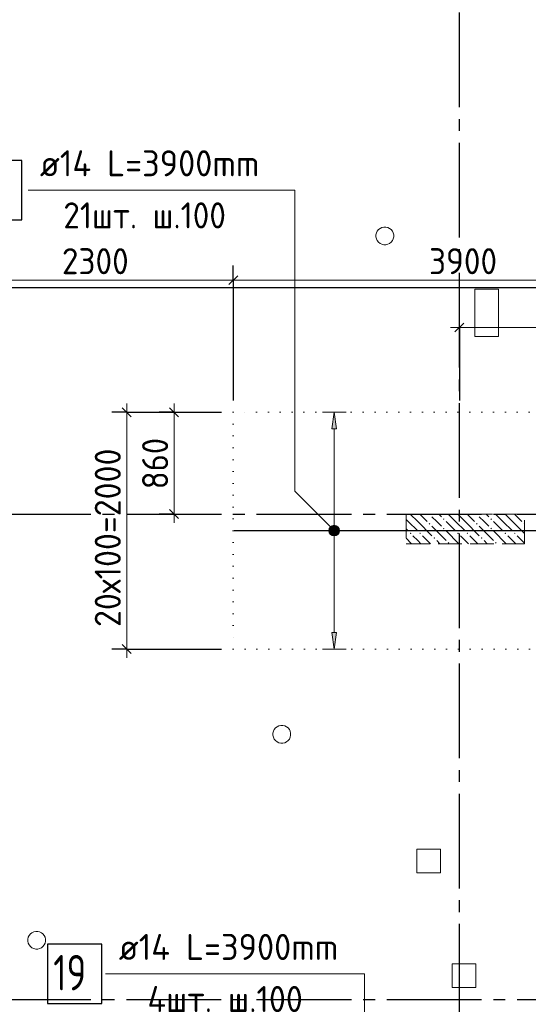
# Model space of a CAD drawing. Header units: millimetres. Extents: x 0 to 59400, y 0 to 42000.
# Tile 13 of 28: x 16099 to 20394, y 28741 to 37058. Entities that reach past the tile are written whole.
import ezdxf

# ---------------------------------------------------------------- set-up
doc = ezdxf.new("R2010")
doc.units = ezdxf.units.MM
for name, pattern in [('______2', [270, 200, -70]), ('______5', [1100, 800, -100, 100, -100]), ('______9', [100, 0, -100])]:
    doc.linetypes.add(name, pattern=pattern)
for name, color, linetype, lineweight in [('Standard', 7, 'Continuous', 25), ('ДОП Верх по Х', 7, 'Continuous', 18), ('ЖБ Перекрытие верхний уровень_1', 7, 'Continuous', 18), ('Позиционная метка номер позиции', 7, 'Continuous', 13), ('Примечания', 7, 'Continuous', 13), ('Размерная линия_ общее', 7, 'Continuous', 13)]:
    doc.layers.add(name, color=color, linetype=linetype, lineweight=lineweight)
doc.layers.add('ЖБ Пилон', color=7, linetype='______2', lineweight=13, true_color=0xa0a0a0)
doc.layers.add('Оси', color=7, linetype='______5', lineweight=13, true_color=0x656565)
doc.styles.add('ISOCPEUR', font='txt')

msp = doc.modelspace()

# ---------------------------------------------------------------- hatches: boundary and pattern name
at = {"layer": 'ДОП Верх по Х', "linetype": 'Continuous', "lineweight": 13, "transparency": 33554687}
msp.add_hatch(color=7, dxfattribs=at).paths.add_polyline_path([(18775.2, 33602), (18755.2, 33742), (18735.2, 33602)])
msp.add_hatch(color=7, dxfattribs=at).paths.add_polyline_path([(18775.2, 31882), (18755.2, 31742), (18735.2, 31882)], flags=16)
at = {"layer": 'ЖБ Пилон', "linetype": 'Continuous', "lineweight": 18, "transparency": 33554687}
for points in [[(19554.1, 32879.6), (19556.5, 32882), (19564.6, 32882), (19567.1, 32879.6), (19560.6, 32873.1)], [(19954.1, 32879.6), (19956.5, 32882), (19964.6, 32882), (19967.1, 32879.6), (19960.6, 32873.1)], [(20354.1, 32879.6), (20356.5, 32882), (20362.7, 32882), (20362.7, 32875.2), (20360.6, 32873.1)], [(19554.1, 32799.6), (19560.6, 32806.1), (19567.1, 32799.6), (19560.6, 32793.1)], [(19674.1, 32839.6), (19680.6, 32846.1), (19687.1, 32839.6), (19680.6, 32833.1)], [(19954.1, 32799.6), (19960.6, 32806.1), (19967.1, 32799.6), (19960.6, 32793.1)], [(20074.1, 32839.6), (20080.6, 32846.1), (20087.1, 32839.6), (20080.6, 32833.1)], [(20354.1, 32799.6), (20360.6, 32806.1), (20362.7, 32803.9), (20362.7, 32795.2), (20360.6, 32793.1)], [(19394.1, 32719.6), (19400.6, 32726.1), (19407.1, 32719.6), (19400.6, 32713.1)], [(19474.1, 32719.6), (19480.6, 32726.1), (19487.1, 32719.6), (19480.6, 32713.1)], [(19674.1, 32759.6), (19680.6, 32766.1), (19687.1, 32759.6), (19680.6, 32753.1)], [(19794.1, 32719.6), (19800.6, 32726.1), (19807.1, 32719.6), (19800.6, 32713.1)], [(19874.1, 32719.6), (19880.6, 32726.1), (19887.1, 32719.6), (19880.6, 32713.1)], [(20074.1, 32759.6), (20080.6, 32766.1), (20087.1, 32759.6), (20080.6, 32753.1)], [(20194.1, 32719.6), (20200.6, 32726.1), (20207.1, 32719.6), (20200.6, 32713.1)], [(20274.1, 32719.6), (20280.6, 32726.1), (20287.1, 32719.6), (20280.6, 32713.1)], [(19594.1, 32679.6), (19600.6, 32686.1), (19607.1, 32679.6), (19600.6, 32673.1)], [(19714.1, 32639.6), (19720.6, 32646.1), (19727.1, 32639.6), (19720.6, 32633.1)], [(19994.1, 32679.6), (20000.6, 32686.1), (20007.1, 32679.6), (20000.6, 32673.1)], [(20114.1, 32639.6), (20120.6, 32646.1), (20127.1, 32639.6), (20120.6, 32633.1)]]:
    msp.add_hatch(color=7, dxfattribs=at).paths.add_polyline_path(points, flags=16)
at = {"layer": 'Позиционная метка номер позиции', "linetype": 'Continuous', "lineweight": 13, "transparency": 33554687}
for points in [[(18723.3, 32710.2), (18766.6, 32785.3), (18711.9, 32730.5)], [(18711.9, 32730.5), (18766.6, 32785.3), (18743.7, 32785.3)], [(18711.9, 32730.5), (18743.7, 32785.3), (18711.9, 32753.5)], [(18711.9, 32753.5), (18743.7, 32785.3), (18723.3, 32773.8)], [(18723.3, 32710.2), (18787, 32773.8), (18766.6, 32785.3)], [(18743.7, 32698.7), (18787, 32773.8), (18723.3, 32710.2)], [(18743.7, 32698.7), (18798.4, 32753.5), (18787, 32773.8)], [(18766.6, 32698.7), (18798.4, 32753.5), (18743.7, 32698.7)], [(18766.6, 32698.7), (18798.4, 32730.5), (18798.4, 32753.5)], [(18798.4, 32730.5), (18766.6, 32698.7), (18787, 32710.2)]]:
    msp.add_hatch(color=7, dxfattribs=at).paths.add_polyline_path(points)

# ---------------------------------------------------------------- linework, layer by layer
at = {"layer": 'Standard', "color": 254, "linetype": 'Continuous', "lineweight": 25, "true_color": 0xc4c4ff, "transparency": 33554687}
msp.add_lwpolyline([(6737.7, 19786), (54971.6, 19786), (54971.6, 34792), (6737.7, 34792), (6737.7, 19786)], dxfattribs=at)
at = {"layer": 'ДОП Верх по Х', "color": 251, "linetype": 'Continuous', "lineweight": 13, "true_color": 0x494949, "transparency": 33554687}
for p, q in [((18755.2, 33742), (18655.2, 33742)), ((18755.2, 33742), (18735.2, 33602)), ((18775.2, 33602), (18755.2, 33742)), ((18755.2, 33742), (18855.2, 33742)), ((18755.2, 33742), (18755.2, 33742)), ((18735.2, 33602), (18775.2, 33602)), ((18755.2, 31882), (18755.2, 33602)), ((18755.2, 31742), (18735.2, 31882)), ((18735.2, 31882), (18775.2, 31882)), ((18775.2, 31882), (18755.2, 31742)), ((18755.2, 31742), (18655.2, 31742)), ((18755.2, 31742), (18855.2, 31742)), ((18755.2, 31742), (18755.2, 31742))]:
    msp.add_line(p, q, dxfattribs=at)
at = {"layer": 'ДОП Верх по Х', "color": 7, "linetype": 'Continuous', "lineweight": 25, "transparency": 33554687}
msp.add_line((17909.7, 32742), (21795.7, 32742), dxfattribs=at)
for points in [[(15656.8, 35368), (16116.8, 35368), (16116.8, 35868), (15656.8, 35868), (15656.8, 35368)], [(16332.8, 28748), (16792.8, 28748), (16792.8, 29248), (16332.8, 29248), (16332.8, 28748)]]:
    msp.add_lwpolyline(points, dxfattribs=at)
at = {"layer": 'ЖБ Перекрытие верхний уровень_1', "color": 7, "linetype": 'Continuous', "lineweight": 18, "transparency": 33554687}
for p, q in [((19119, 35272.1), (19111.6, 35256.9)), ((19129.5, 35285.3), (19119, 35272.1)), ((19142.7, 35295.8), (19129.5, 35285.3)), ((19157.9, 35303.1), (19142.7, 35295.8)), ((19174.3, 35306.8), (19157.9, 35303.1)), ((19191.2, 35306.8), (19174.3, 35306.8)), ((19207.6, 35303.1), (19191.2, 35306.8)), ((19222.8, 35295.8), (19207.6, 35303.1)), ((19236, 35285.3), (19222.8, 35295.8)), ((19246.5, 35272.1), (19236, 35285.3)), ((19253.8, 35256.9), (19246.5, 35272.1)), ((19111.6, 35256.9), (19107.9, 35240.4)), ((19107.9, 35240.4), (19107.9, 35223.6)), ((19107.9, 35223.6), (19111.6, 35207.1)), ((19111.6, 35207.1), (19119, 35191.9)), ((19119, 35191.9), (19129.5, 35178.7)), ((19236, 35178.7), (19246.5, 35191.9)), ((19246.5, 35191.9), (19253.8, 35207.1)), ((19257.6, 35240.4), (19253.8, 35256.9)), ((19253.8, 35207.1), (19257.6, 35223.6)), ((19257.6, 35223.6), (19257.6, 35240.4)), ((19129.5, 35178.7), (19142.7, 35168.2)), ((19142.7, 35168.2), (19157.9, 35160.9)), ((19157.9, 35160.9), (19174.3, 35157.2)), ((19174.3, 35157.2), (19191.2, 35157.2)), ((19191.2, 35157.2), (19207.6, 35160.9)), ((19207.6, 35160.9), (19222.8, 35168.2)), ((19222.8, 35168.2), (19236, 35178.7)), ((20142.7, 34782), (19942.7, 34782)), ((19942.7, 34782), (19942.7, 34382)), ((20142.7, 34382), (20142.7, 34782)), ((19942.7, 34382), (20142.7, 34382)), ((18241.7, 31046.9), (18237.9, 31030.4)), ((18237.9, 31030.4), (18237.9, 31013.6)), ((18249, 31062.1), (18241.7, 31046.9)), ((18259.5, 31075.3), (18249, 31062.1)), ((18272.7, 31085.8), (18259.5, 31075.3)), ((18287.9, 31093.1), (18272.7, 31085.8)), ((18304.3, 31096.8), (18287.9, 31093.1)), ((18321.2, 31096.8), (18304.3, 31096.8)), ((18337.6, 31093.1), (18321.2, 31096.8)), ((18352.8, 31085.8), (18337.6, 31093.1)), ((18366, 31075.3), (18352.8, 31085.8)), ((18376.5, 31062.1), (18366, 31075.3)), ((18383.8, 31046.9), (18376.5, 31062.1)), ((18387.6, 31030.4), (18383.8, 31046.9)), ((18387.6, 31013.6), (18387.6, 31030.4)), ((18237.9, 31013.6), (18241.7, 30997.1)), ((18241.7, 30997.1), (18249, 30981.9)), ((18249, 30981.9), (18259.5, 30968.8)), ((18259.5, 30968.8), (18272.7, 30958.2)), ((18272.7, 30958.2), (18287.9, 30950.9)), ((18287.9, 30950.9), (18304.3, 30947.2)), ((18304.3, 30947.2), (18321.2, 30947.2)), ((18321.2, 30947.2), (18337.6, 30950.9)), ((18337.6, 30950.9), (18352.8, 30958.2)), ((18352.8, 30958.2), (18366, 30968.8)), ((18366, 30968.8), (18376.5, 30981.9)), ((18376.5, 30981.9), (18383.8, 30997.1)), ((18383.8, 30997.1), (18387.6, 31013.6)), ((19652.7, 30052), (19452.7, 30052)), ((19452.7, 30052), (19452.7, 29852)), ((19652.7, 29852), (19652.7, 30052)), ((19452.7, 29852), (19652.7, 29852)), ((16171.6, 29306.9), (16167.9, 29290.4)), ((16167.9, 29290.4), (16167.9, 29273.6)), ((16179, 29322.1), (16171.6, 29306.9)), ((16189.5, 29335.3), (16179, 29322.1)), ((16202.7, 29345.8), (16189.5, 29335.3)), ((16217.9, 29353.1), (16202.7, 29345.8)), ((16234.3, 29356.8), (16217.9, 29353.1)), ((16251.2, 29356.8), (16234.3, 29356.8)), ((16267.6, 29353.1), (16251.2, 29356.8)), ((16282.8, 29345.8), (16267.6, 29353.1)), ((16296, 29335.3), (16282.8, 29345.8)), ((16306.5, 29322.1), (16296, 29335.3)), ((16313.8, 29306.9), (16306.5, 29322.1)), ((16317.6, 29290.4), (16313.8, 29306.9)), ((16317.6, 29273.6), (16317.6, 29290.4)), ((16167.9, 29273.6), (16171.6, 29257.1)), ((16171.6, 29257.1), (16179, 29241.9)), ((16179, 29241.9), (16189.5, 29228.7)), ((16189.5, 29228.7), (16202.7, 29218.2)), ((16202.7, 29218.2), (16217.9, 29210.9)), ((16217.9, 29210.9), (16234.3, 29207.2)), ((16234.3, 29207.2), (16251.2, 29207.2)), ((16251.2, 29207.2), (16267.6, 29210.9)), ((16267.6, 29210.9), (16282.8, 29218.2)), ((16282.8, 29218.2), (16296, 29228.7)), ((16296, 29228.7), (16306.5, 29241.9)), ((16306.5, 29241.9), (16313.8, 29257.1)), ((16313.8, 29257.1), (16317.6, 29273.6)), ((19952.7, 29082), (19752.7, 29082)), ((19752.7, 29082), (19752.7, 28882)), ((19952.7, 28882), (19952.7, 29082)), ((19752.7, 28882), (19952.7, 28882))]:
    msp.add_line(p, q, dxfattribs=at)
at = {"layer": 'ЖБ Пилон', "color": 253, "linetype": '______2', "lineweight": 13, "true_color": 0xa0a0a0, "transparency": 33554687}
for p, q in [((20362.7, 32882), (19362.7, 32882)), ((19362.7, 32882), (19362.7, 32632)), ((20362.7, 32632), (20362.7, 32882)), ((19362.7, 32632), (20362.7, 32632))]:
    msp.add_line(p, q, dxfattribs=at)
at = {"layer": 'ЖБ Пилон', "color": 9, "linetype": 'Continuous', "lineweight": 18, "true_color": 0xc7c7c7, "transparency": 33554687}
for p, q in [((19398.1, 32882), (19460.6, 32819.6)), ((19478.1, 32882), (19540.6, 32819.6)), ((19620.6, 32819.6), (19580.6, 32859.6)), ((19638.1, 32882), (19660.6, 32859.6)), ((19780.6, 32819.6), (19718.1, 32882)), ((19798.1, 32882), (19860.6, 32819.6)), ((19878.1, 32882), (19940.6, 32819.6)), ((20020.6, 32819.6), (19980.6, 32859.6)), ((20038.1, 32882), (20060.6, 32859.6)), ((20180.6, 32819.6), (20118.1, 32882)), ((20198.1, 32882), (20260.6, 32819.6)), ((20278.1, 32882), (20340.6, 32819.6)), ((19380.6, 32819.6), (19362.7, 32837.4)), ((19380.6, 32819.6), (19460.6, 32739.6)), ((19460.6, 32819.6), (19580.6, 32699.6)), ((19580.6, 32779.6), (19700.6, 32659.6)), ((19660.6, 32779.6), (19620.6, 32819.6)), ((19700.6, 32819.6), (19780.6, 32739.6)), ((19780.6, 32819.6), (19860.6, 32739.6)), ((19860.6, 32819.6), (19980.6, 32699.6)), ((19980.6, 32779.6), (20100.6, 32659.6)), ((20060.6, 32779.6), (20020.6, 32819.6)), ((20100.6, 32819.6), (20180.6, 32739.6)), ((20180.6, 32819.6), (20260.6, 32739.6)), ((20260.6, 32819.6), (20362.7, 32717.4)), ((19362.7, 32757.4), (19380.6, 32739.6)), ((19460.6, 32659.6), (19420.6, 32699.6)), ((19500.6, 32699.6), (19568.1, 32632)), ((19700.6, 32739.6), (19808.1, 32632)), ((19860.6, 32659.6), (19820.6, 32699.6)), ((19900.6, 32699.6), (19968.1, 32632)), ((20100.6, 32739.6), (20208.1, 32632)), ((20260.6, 32659.6), (20220.6, 32699.6)), ((20300.6, 32699.6), (20362.7, 32637.4)), ((19362.7, 32677.4), (19408.1, 32632)), ((19488.1, 32632), (19460.6, 32659.6)), ((19620.6, 32659.6), (19648.1, 32632)), ((19888.1, 32632), (19860.6, 32659.6)), ((20020.6, 32659.6), (20048.1, 32632)), ((20288.1, 32632), (20260.6, 32659.6))]:
    msp.add_line(p, q, dxfattribs=at)
at = {"layer": 'Оси', "color": 8, "linetype": '______5', "lineweight": -3, "transparency": 33554687}
for p, q in [((19812.7, 16519.3), (19812.7, 38804.6)), ((3800, 32882), (27445.3, 32882)), ((3800, 28782), (38610, 28782))]:
    msp.add_line(p, q, dxfattribs=at)
at = {"layer": 'Позиционная метка номер позиции', "color": 7, "linetype": 'Continuous', "lineweight": 13, "transparency": 33554687}
for p, q in [((18723.3, 32773.8), (18723.3, 32773.8)), ((18787, 32773.8), (18787, 32773.8)), ((18723.3, 32710.2), (18723.3, 32710.2)), ((18787, 32710.2), (18787, 32710.2))]:
    msp.add_line(p, q, dxfattribs=at)
for points in [[(18755.2, 32742), (18421.8, 33075.3), (18421.8, 35618), (16170.8, 35618)], [(18678.5, 27542), (19011.8, 27875.3), (19011.8, 28998), (16822.8, 28998)]]:
    msp.add_lwpolyline(points, dxfattribs=at)
msp.add_circle((18755.2, 32742), 45, dxfattribs=at)
at = {"layer": 'Примечания', "color": 7, "linetype": '______9', "lineweight": 13, "transparency": 33554687}
for p, q in [((17902.7, 33742), (17902.7, 31742)), ((21802.7, 33742), (17902.7, 33742)), ((17902.7, 31742), (21802.7, 31742))]:
    msp.add_line(p, q, dxfattribs=at)
at = {"layer": 'Размерная линия_ общее', "color": 251, "linetype": 'Continuous', "lineweight": -3, "true_color": 0x656565, "transparency": 33554687}
for p, q in [((17902.7, 34858.3), (17902.7, 34983.3)), ((17902.7, 34858.3), (17902.7, 34733.3)), ((17902.7, 34858.3), (17902.7, 33842)), ((19812.7, 34458.3), (19812.7, 34583.3)), ((19812.7, 34458.3), (19812.7, 34333.3)), ((19812.7, 34458.3), (19812.7, 33842)), ((17003.1, 33742), (16878.1, 33742)), ((17003.1, 33742), (17128.1, 33742)), ((17003.1, 33742), (17802.7, 33742)), ((17403.1, 33742), (17278.1, 33742)), ((17403.1, 33742), (17528.1, 33742)), ((17403.1, 33742), (17802.7, 33742)), ((17403.1, 32882), (17278.1, 32882)), ((17403.1, 32882), (17528.1, 32882)), ((17403.1, 32882), (17802.7, 32882)), ((17003.1, 31742), (16878.1, 31742)), ((17003.1, 31742), (17128.1, 31742)), ((17003.1, 31742), (17802.7, 31742))]:
    msp.add_line(p, q, dxfattribs=at)
at = {"layer": 'Размерная линия_ общее', "color": 251, "linetype": 'Continuous', "lineweight": 13, "true_color": 0x656565, "transparency": 33554687}
for p, q in [((15602.7, 34858.3), (17902.7, 34858.3)), ((17902.7, 34858.3), (21802.7, 34858.3)), ((19812.7, 34458.3), (19737.7, 34458.3)), ((21802.7, 34458.3), (19812.7, 34458.3)), ((17003.1, 33742), (17003.1, 33817)), ((17403.1, 33742), (17403.1, 33817)), ((17403.1, 32882), (17403.1, 32807)), ((17003.1, 31742), (17003.1, 31667))]:
    msp.add_line(p, q, dxfattribs=at)
at = {"layer": 'Размерная линия_ общее', "color": 251, "linetype": 'Continuous', "lineweight": 25, "true_color": 0x656565, "transparency": 33554687}
for p, q in [((17865.2, 34820.8), (17940.2, 34895.8)), ((19850.2, 34495.8), (19775.2, 34420.8)), ((16965.6, 33779.5), (17040.6, 33704.5)), ((17365.6, 33779.5), (17440.6, 33704.5)), ((17365.6, 32919.5), (17440.6, 32844.5)), ((16965.6, 31779.5), (17040.6, 31704.5))]:
    msp.add_line(p, q, dxfattribs=at)
at = {"layer": 'Размерная линия_ общее', "color": 251, "linetype": 'Continuous', "lineweight": 13, "true_color": 0x656565, "transparency": 33554687}
for points in [[(17003.1, 33742), (17003.1, 31827), (17003.1, 31827), (17003.1, 31742)], [(17403.1, 33742), (17403.1, 32990), (17403.1, 32990), (17403.1, 32882)]]:
    msp.add_lwpolyline(points, dxfattribs=at)

# ---------------------------------------------------------------- texts
at = {"layer": 'ДОП Верх по Х', "color": 7, "linetype": 'Continuous', "lineweight": 13, "transparency": 33554687, "attachment_point": 7, "style": 'ISOCPEUR'}
for s, insert, char_height, width in [('\\W0.96;ø14 L=3900mm ', (16269.8, 35735.3), 220, 2172.618), ('\\W0.93;21шт. ш.100 ', (16467.8, 35295.3), 220, 1773.346), ('\\W0.96;ø14 L=3900mm ', (16935.8, 29115.3), 220, 2172.599), ('\\W0.75;19', (16382.8, 28858), 300, 472.281), ('\\W0.95;4шт. ш.100 ', (17177.8, 28675.3), 220, 1687.641)]:
    msp.add_mtext(s, dxfattribs=dict(at, insert=insert, char_height=char_height, width=width))
at = {"layer": 'Размерная линия_ общее', "color": 251, "linetype": 'Continuous', "lineweight": 25, "true_color": 0x656565, "transparency": 33554687, "char_height": 220, "width": 718.087, "attachment_point": 7, "style": 'ISOCPEUR'}
for s, insert in [('\\W0.93;2300', (16455.7, 34908.3)), ('\\W0.93;3900', (19555.7, 34908.3))]:
    msp.add_mtext(s, dxfattribs=dict(at, insert=insert))
at = {"layer": 'Размерная линия_ общее', "color": 251, "linetype": 'Continuous', "lineweight": 25, "true_color": 0x656565, "transparency": 33554687, "char_height": 220, "attachment_point": 7, "rotation": 90, "style": 'ISOCPEUR'}
for s, insert, width in [('\\W0.95;20х100=2000', (16953.1, 31928), 1753.132), ('\\W0.91;860', (17353.1, 33092), 561.988)]:
    msp.add_mtext(s, dxfattribs=dict(at, insert=insert, width=width))

doc.saveas('drawing.dxf')
